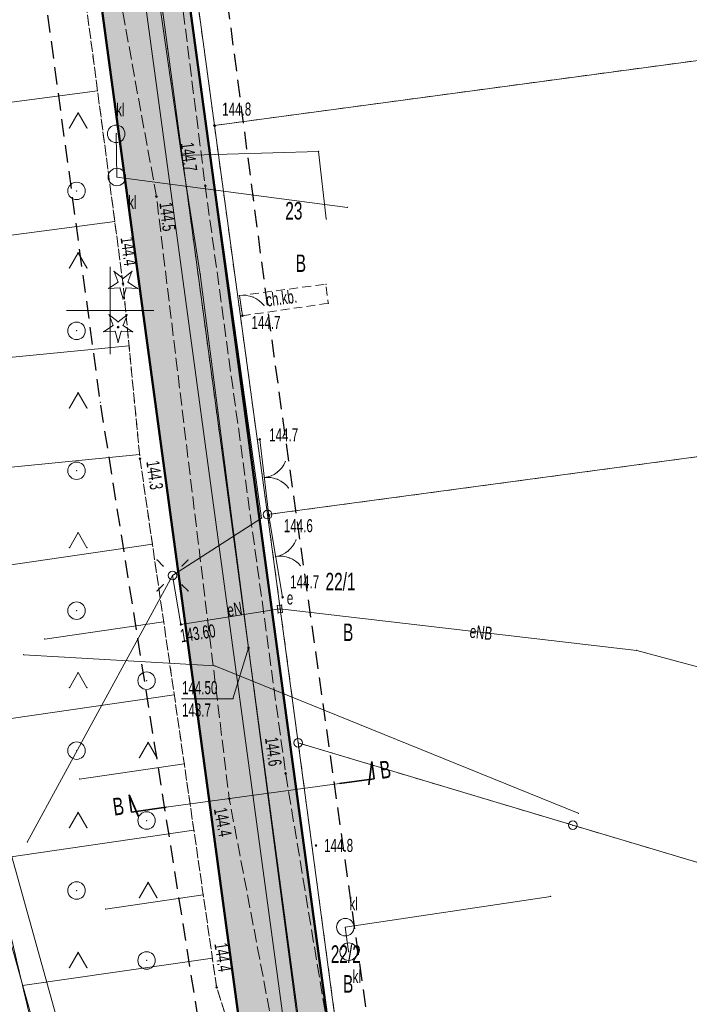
# Model space of a CAD drawing. Extents: x 6456700 to 6518119, y 5963420 to 5980059.
# Tile 204 of 256: x 6512464 to 6512502, y 5966409 to 5966466. Entities that reach past the tile are written whole.
import ezdxf
from ezdxf.enums import TextEntityAlignment as Align

# ---------------------------------------------------------------- set-up
doc = ezdxf.new("R2010")
doc.units = 0
doc.header["$MEASUREMENT"] = 0
for name, pattern in [('L_0_03', [1, 0.5, -0.5]), ('L_0_04', [1.5, 1, -0.5]), ('L_0_52', [1, 0.75, -0.25]), ('L_0_5A', [0.75, 0.5, -0.25])]:
    doc.linetypes.add(name, pattern=pattern)
doc.layers.get('0').update_dxf_attribs({"color": 2, "linetype": 'CONTINUOUS', "lineweight": 5})
for name, color, linetype, lineweight in [('000_Inne__niezydentyfikowane_', 7, 'CONTINUOUS', 18), ('18mm Kreska ciągła', 7, 'CONTINUOUS', 18), ('202_punkt_graniczny', 7, 'CONTINUOUS', 18), ('203_punkt_graniczny', 7, 'CONTINUOUS', 18), ('210_oznaczenie_konturu_uzytku_gruntowego', 96, 'CONTINUOUS', 18), ('211_numer_dzialki_ewidencyjnej', 7, 'CONTINUOUS', 18), ('218_kontur_uzytku_gruntowego', 96, 'L_0_03', 18), ('219_dzialka_ewidencyjna', 7, 'CONTINUOUS', 18), ('35mm Ciągła', 7, 'CONTINUOUS', 35), ('50mm Kreska ciągła', 7, 'CONTINUOUS', 50), ('9mm Kreska ciągła', 252, 'CONTINUOUS', 9), ('brama', 7, 'CONTINUOUS', 18), ('chodnik', 7, 'CONTINUOUS', 18), ('chodnik_Atr17', 7, 'CONTINUOUS', 18), ('drzewo_iglaste', 7, 'CONTINUOUS', 18), ('furtka', 7, 'CONTINUOUS', 18), ('jezdnia', 7, 'CONTINUOUS', 18), ('latarnia', 7, 'CONTINUOUS', 18), ('ogrodzenie_trwale', 7, 'CONTINUOUS', 18), ('osadnik__szambo', 7, 'CONTINUOUS', 18), ('osadnik__szambo_Atr17', 7, 'CONTINUOUS', 18), ('pikieta_naturalna', 7, 'CONTINUOUS', 18), ('pikieta_naturalna_Atr2', 7, 'CONTINUOUS', 18), ('przewod_elektroenergetyczny_niskiego_napiecia', 7, 'CONTINUOUS', 18), ('przewod_elektroenergetyczny_podziemny', 7, 'CONTINUOUS', 18), ('przewod_elektroenergetyczny_podziemny_Atr1', 7, 'CONTINUOUS', 18), ('przewod_kanalizacyjny', 7, 'CONTINUOUS', 18), ('przewod_telekomunikacyjny_podziemny', 7, 'CONTINUOUS', 18), ('przewod_wodociagowy', 7, 'CONTINUOUS', 18), ('rzedna', 7, 'CONTINUOUS', 18), ('rzedna_Atr2', 7, 'CONTINUOUS', 18), ('rzedna_Atr3', 7, 'CONTINUOUS', 18), ('siatka_krzyrzy', 7, 'CONTINUOUS', 18), ('skarpa_nieumocniona', 7, 'CONTINUOUS', 18), ('slup_przewodow_napowietrznych', 7, 'CONTINUOUS', 18), ('szafa_elektroenergetyczna_lub_kontener', 7, 'CONTINUOUS', 18), ('szafa_elektroenergetyczna_lub_kontener_Atr17', 7, 'CONTINUOUS', 18), ('teren_zalesiony', 7, 'CONTINUOUS', 18), ('Zakres', 7, 'CONTINUOUS', 18)]:
    doc.layers.add(name, color=color, linetype=linetype, lineweight=lineweight)
doc.styles.get("Standard").update_dxf_attribs({"font": 'txt', "width": 0.75})
doc.styles.add('Znaczniki', font='GOTHIC.TTF', dxfattribs={"width": 0.7})

# ---------------------------------------------------------------- blocks, each defined once
blk = doc.blocks.new('mdcp_nowa')
at = {"layer": '203_punkt_graniczny', "linetype": 'Continuous', "lineweight": 18}
blk.add_hatch(color=18, dxfattribs=at).paths.add_polyline_path([(6495205.95, 5982910.535, 1), (6495205.95, 5982910.625, 1)])
at = {"layer": 'drzewo_iglaste', "linetype": 'Continuous', "lineweight": 18}
for points in [[(6495200.73, 5982901.48, 1), (6495200.73, 5982901.58, 1)], [(6495200.45, 5982899, 1), (6495200.45, 5982899.1, 1)]]:
    blk.add_hatch(color=94, dxfattribs=at).paths.add_polyline_path(points)
at = {"layer": 'pikieta_naturalna', "linetype": 'Continuous', "lineweight": 18}
for points in [[(6495205.97, 5982910.505, 1), (6495205.97, 5982910.595, 1)], [(6495205.43, 5982907.085, 1), (6495205.43, 5982907.175, 1)], [(6495202.64, 5982906.465, 1), (6495202.64, 5982906.555, 1)], [(6495200.73, 5982901.485, 1), (6495200.73, 5982901.575, 1)], [(6495207.55, 5982899.655, 1), (6495207.55, 5982899.745, 1)], [(6495208.54, 5982892.585, 1), (6495208.54, 5982892.675, 1)], [(6495201.7, 5982891.485, 1), (6495201.7, 5982891.575, 1)], [(6495209.07, 5982888.215, 1), (6495209.07, 5982888.305, 1)], [(6495209.85, 5982883.555, 1), (6495209.85, 5982883.645, 1)], [(6495210.02, 5982873.485, 1), (6495210.02, 5982873.575, 1)], [(6495206.8, 5982872.035, 1), (6495206.8, 5982872.125, 1)], [(6495211.76, 5982869.365, 1), (6495211.76, 5982869.455, 1)], [(6495206.08, 5982861.255, 1), (6495206.08, 5982861.345, 1)]]:
    blk.add_hatch(color=18, dxfattribs=at).paths.add_polyline_path(points)
at = {"layer": 'rzedna', "linetype": 'Continuous', "lineweight": 18}
for color, points in [(1, [(6495204.04, 5982882.005, 1), (6495204.04, 5982882.095, 1)]), (18, [(6495207.9, 5982880.665, 1), (6495207.9, 5982880.755, 1)])]:
    blk.add_hatch(color=color, dxfattribs=at).paths.add_polyline_path(points)
at = {"layer": '000_Inne__niezydentyfikowane_', "linetype": 'Continuous', "lineweight": 18, "flags": 128}
for points in [[(6495199.27, 5982912.56), (6495179.36, 5982909.93)], [(6495200.26, 5982905.09), (6495188.86, 5982903.58)], [(6495201.07, 5982897.98), (6495178.78, 5982895.81)], [(6495201.68, 5982891.76), (6495191.82, 5982890.8)], [(6495202.41, 5982886.63), (6495186.35, 5982884.3)], [(6495203.05, 5982882.19), (6495196.26, 5982881.21)], [(6495203.66, 5982878.02), (6495190.91, 5982876.17)], [(6495204.23, 5982874.08), (6495198.25, 5982873.21)], [(6495204.78, 5982870.28), (6495193.27, 5982868.61)], [(6495205.31, 5982866.58), (6495199.73, 5982865.77)], [(6495205.84, 5982862.97), (6495194.99, 5982861.4)]]:
    blk.add_lwpolyline(points, dxfattribs=at)
at = {"layer": '000_Inne__niezydentyfikowane_'}
for p in [(6495199.27, 5982912.56), (6495200.26, 5982905.09), (6495201.07, 5982897.98), (6495201.68, 5982891.76), (6495202.41, 5982886.63), (6495203.05, 5982882.19), (6495196.26, 5982881.21), (6495203.66, 5982878.02), (6495204.23, 5982874.08), (6495198.25, 5982873.21), (6495204.78, 5982870.28), (6495205.31, 5982866.58), (6495199.73, 5982865.77), (6495205.84, 5982862.97), (6495194.99, 5982861.4)]:
    blk.add_point(p, dxfattribs=at)
at = {"layer": '202_punkt_graniczny', "color": 7, "linetype": 'Continuous', "lineweight": 18}
for centre in [(6495208.99, 5982888.33), (6495210.74, 5982875.28), (6495226.43, 5982870.57)]:
    blk.add_circle(centre, 0.25, dxfattribs=at)
at = {"layer": '202_punkt_graniczny'}
for p in [(6495208.99, 5982888.33), (6495210.74, 5982875.28), (6495226.43, 5982870.57)]:
    blk.add_point(p, dxfattribs=at)
at = {"layer": '203_punkt_graniczny', "color": 7, "linetype": 'Continuous', "lineweight": 18}
blk.add_circle((6495205.95, 5982910.58), 0.045, dxfattribs=at)
at = {"layer": '203_punkt_graniczny'}
blk.add_point((6495205.95, 5982910.58), dxfattribs=at)
at = {"layer": '218_kontur_uzytku_gruntowego', "lineweight": 18, "flags": 128}
for points in [[(6495212.64, 5982845.49), (6495199.25, 5982944.91)], [(6495202.95, 5982932.81), (6495205.95, 5982910.58)], [(6495205.95, 5982910.58), (6495245.79, 5982915.94)], [(6495205.95, 5982910.58), (6495208.99, 5982888.33)], [(6495238.59, 5982892.31), (6495208.99, 5982888.33)], [(6495208.99, 5982888.33), (6495210.74, 5982875.28)], [(6495210.74, 5982875.28), (6495226.43, 5982870.57)], [(6495210.74, 5982875.28), (6495214.21, 5982849.34)], [(6495226.43, 5982870.57), (6495235.42, 5982867.88)]]:
    blk.add_lwpolyline(points, dxfattribs=at)
at = {"layer": '218_kontur_uzytku_gruntowego'}
for p in [(6495205.95, 5982910.58), (6495205.95, 5982910.58), (6495205.95, 5982910.58), (6495205.95, 5982910.58), (6495205.95, 5982910.58), (6495205.95, 5982910.58), (6495208.99, 5982888.33), (6495208.99, 5982888.33), (6495208.99, 5982888.33), (6495208.99, 5982888.33), (6495208.99, 5982888.33), (6495208.99, 5982888.33), (6495210.74, 5982875.28), (6495210.74, 5982875.28), (6495210.74, 5982875.28), (6495210.74, 5982875.28), (6495210.74, 5982875.28), (6495210.74, 5982875.28), (6495226.43, 5982870.57), (6495226.43, 5982870.57), (6495226.43, 5982870.57), (6495226.43, 5982870.57)]:
    blk.add_point(p, dxfattribs=at)
at = {"layer": '219_dzialka_ewidencyjna', "color": 3, "linetype": 'Continuous', "lineweight": 18, "flags": 128}
for points in [[(6495212.64, 5982845.49), (6495199.25, 5982944.91)], [(6495202.95, 5982932.81), (6495205.95, 5982910.58)], [(6495205.95, 5982910.58), (6495245.79, 5982915.94)], [(6495205.95, 5982910.58), (6495208.99, 5982888.33)], [(6495208.99, 5982888.33), (6495238.59, 5982892.31)], [(6495208.99, 5982888.33), (6495210.74, 5982875.28)], [(6495210.74, 5982875.28), (6495226.43, 5982870.57)], [(6495210.74, 5982875.28), (6495214.21, 5982849.34)], [(6495226.43, 5982870.57), (6495235.42, 5982867.88)]]:
    blk.add_lwpolyline(points, dxfattribs=at)
at = {"layer": '219_dzialka_ewidencyjna', "color": 3}
for p in [(6495205.95, 5982910.58), (6495205.95, 5982910.58), (6495205.95, 5982910.58), (6495208.99, 5982888.33), (6495208.99, 5982888.33), (6495208.99, 5982888.33), (6495210.74, 5982875.28), (6495210.74, 5982875.28), (6495210.74, 5982875.28), (6495226.43, 5982870.57), (6495226.43, 5982870.57)]:
    blk.add_point(p, dxfattribs=at)
at = {"layer": 'brama', "color": 7, "linetype": 'Continuous', "lineweight": 18, "flags": 128}
for points in [[(6495208.54, 5982892.63), (6495209.07, 5982888.26)], [(6495209.07, 5982888.26), (6495209.85, 5982883.6)]]:
    blk.add_lwpolyline(points, dxfattribs=at)
at = {"layer": 'brama', "color": 7, "linetype": 'Continuous', "lineweight": 18}
for centre, start, end in [((6495208.624, 5982891.934), 276.915, 336.915), ((6495208.986, 5982888.956), 36.915, 96.915), ((6495209.212, 5982887.409), 279.502, 339.502), ((6495209.708, 5982884.451), 39.502, 99.502)]:
    blk.add_arc(centre, 1.5, start, end, dxfattribs=at)
at = {"layer": 'brama'}
for p in [(6495208.54, 5982892.63), (6495210.004, 5982891.346), (6495208.805, 5982890.445), (6495208.805, 5982890.445), (6495209.525, 5982890.735), (6495209.574, 5982890.336), (6495210.185, 5982889.857), (6495209.07, 5982888.26), (6495209.07, 5982888.26), (6495210.617, 5982886.884), (6495209.46, 5982885.93), (6495209.46, 5982885.93), (6495210.167, 5982886.252), (6495210.233, 5982885.856), (6495210.865, 5982885.405), (6495209.85, 5982883.6)]:
    blk.add_point(p, dxfattribs=at)
at = {"layer": 'chodnik', "color": 7, "linetype": 'L_0_5A', "lineweight": 18, "flags": 128}
blk.add_lwpolyline([(6495212.46, 5982900.41), (6495207.55, 5982899.7), (6495207.38, 5982900.85), (6495212.32, 5982901.5)], close=True, dxfattribs=at)
at = {"layer": 'chodnik'}
for p in [(6495212.32, 5982901.5), (6495207.38, 5982900.85), (6495212.46, 5982900.41), (6495207.55, 5982899.7)]:
    blk.add_point(p, dxfattribs=at)
at = {"layer": 'drzewo_iglaste', "color": 94, "linetype": 'Continuous', "lineweight": 13, "flags": 128}
for points in [[(6495200.218, 5982902.236), (6495200.73, 5982901.829)], [(6495200.447, 5982901.623), (6495200.218, 5982902.236)], [(6495200.73, 5982901.829), (6495201.242, 5982902.236)], [(6495201.242, 5982902.236), (6495201.013, 5982901.623)], [(6495199.902, 5982901.262), (6495200.447, 5982901.623)], [(6495200.555, 5982901.29), (6495199.902, 5982901.262)], [(6495200.73, 5982900.66), (6495200.555, 5982901.29)], [(6495200.905, 5982901.29), (6495200.73, 5982900.66)], [(6495201.558, 5982901.262), (6495200.905, 5982901.29)], [(6495201.013, 5982901.623), (6495201.558, 5982901.262)], [(6495199.938, 5982899.756), (6495200.45, 5982899.349)], [(6495200.167, 5982899.143), (6495199.938, 5982899.756)], [(6495200.45, 5982899.349), (6495200.962, 5982899.756)], [(6495200.962, 5982899.756), (6495200.733, 5982899.143)], [(6495199.622, 5982898.782), (6495200.167, 5982899.143)], [(6495200.275, 5982898.81), (6495199.622, 5982898.782)], [(6495200.45, 5982898.18), (6495200.275, 5982898.81)], [(6495200.625, 5982898.81), (6495200.45, 5982898.18)], [(6495201.278, 5982898.782), (6495200.625, 5982898.81)], [(6495200.733, 5982899.143), (6495201.278, 5982898.782)]]:
    blk.add_lwpolyline(points, dxfattribs=at)
at = {"layer": 'drzewo_iglaste', "color": 94, "linetype": 'Continuous', "lineweight": 18}
for centre in [(6495200.73, 5982901.53), (6495200.45, 5982899.05)]:
    blk.add_circle(centre, 0.05, dxfattribs=at)
at = {"layer": 'drzewo_iglaste'}
for p in [(6495200.218, 5982902.236), (6495200.218, 5982902.236), (6495201.242, 5982902.236), (6495201.242, 5982902.236), (6495200.73, 5982901.829), (6495200.73, 5982901.829), (6495199.902, 5982901.262), (6495199.902, 5982901.262), (6495200.447, 5982901.623), (6495200.447, 5982901.623), (6495200.555, 5982901.29), (6495200.555, 5982901.29), (6495200.73, 5982901.53), (6495200.905, 5982901.29), (6495200.905, 5982901.29), (6495201.013, 5982901.623), (6495201.013, 5982901.623), (6495201.558, 5982901.262), (6495201.558, 5982901.262), (6495200.73, 5982900.66), (6495200.73, 5982900.66), (6495199.938, 5982899.756), (6495199.938, 5982899.756), (6495200.962, 5982899.756), (6495200.962, 5982899.756), (6495200.167, 5982899.143), (6495200.167, 5982899.143), (6495200.275, 5982898.81), (6495200.275, 5982898.81), (6495200.45, 5982899.349), (6495200.45, 5982899.349), (6495200.45, 5982899.05), (6495200.625, 5982898.81), (6495200.625, 5982898.81), (6495200.733, 5982899.143), (6495200.733, 5982899.143), (6495199.622, 5982898.782), (6495199.622, 5982898.782), (6495201.278, 5982898.782), (6495201.278, 5982898.782), (6495200.45, 5982898.18), (6495200.45, 5982898.18)]:
    blk.add_point(p, dxfattribs=at)
at = {"layer": 'furtka', "color": 7, "linetype": 'Continuous', "lineweight": 18, "flags": 128}
blk.add_lwpolyline([(6495207.38, 5982900.85), (6495207.55, 5982899.7)], dxfattribs=at)
at = {"layer": 'furtka', "color": 7, "linetype": 'Continuous', "lineweight": 18}
blk.add_arc((6495207.6, 5982899.366), 1.5, 38.409, 98.409, dxfattribs=at)
at = {"layer": 'furtka'}
for p in [(6495207.38, 5982900.85), (6495207.381, 5982900.85), (6495208.152, 5982900.761), (6495208.776, 5982900.298), (6495207.55, 5982899.7)]:
    blk.add_point(p, dxfattribs=at)
at = {"layer": 'jezdnia', "color": 7, "linetype": 'L_0_52', "lineweight": 18, "flags": 128}
blk.add_lwpolyline([(6495195.83, 5982978.97), (6495200.77, 5982990.52), (6495203.76, 5983005.28), (6495200.35, 5983025.82), (6495193.24, 5983036.29), (6495189.14, 5983049.6), (6495185.12, 5983067.8), (6495183.17, 5983077.08), (6495178.19, 5983089.73), (6495174.64, 5983098.86), (6495168.43, 5983115.09), (6495161.55, 5983133.83), (6495154.76, 5983147.58), (6495144.33, 5983166.27), (6495135.54, 5983182.13), (6495131.43, 5983212.99), (6495131.68, 5983233.26), (6495131.46, 5983243.99), (6495128.32, 5983280.81), (6495127.29, 5983298.52), (6495124.19, 5983336.19), (6495123.5, 5983344), (6495121.28, 5983367.92), (6495119.64, 5983396.13), (6495116.73, 5983412.76), (6495117.19, 5983441.35), (6495116.43, 5983457.42), (6495115.48, 5983476.53), (6495115.11, 5983482.62), (6495112.3, 5983484.4), (6495091.45, 5983481.81), (6495091.37, 5983484.19), (6495109.96, 5983486.92), (6495113.25, 5983490.41), (6495113.24, 5983503.43), (6495112.69, 5983521.82), (6495113.13, 5983545.8), (6495113.51, 5983566.95), (6495116.02, 5983585), (6495118.4, 5983609.28), (6495123.42, 5983650.06), (6495131.2, 5983686.54), (6495140.07, 5983719.72), (6495146.41, 5983753.33), (6495149.05, 5983763.24), (6495154.18, 5983776.85), (6495160.67, 5983784.68), (6495175.29, 5983798.4), (6495197.26, 5983816.17), (6495217.4, 5983831.86), (6495238.65, 5983846.53), (6495263.72, 5983869.02), (6495276.39, 5983884.8), (6495285.32, 5983901), (6495289.2, 5983910.41), (6495292.89, 5983924.2), (6495294.78, 5983930.12), (6495299.2, 5983944.93), (6495304.61, 5983964.52), (6495307.5, 5983979.46), (6495307.59, 5983992.22), (6495306.46, 5984009.09), (6495305.69, 5984028.3), (6495305.67, 5984038.17), (6495300.99, 5984057.07), (6495297.28, 5984082.3), (6495291.79, 5984107.54), (6495288.36, 5984130.45), (6495280.64, 5984151.56), (6495274.64, 5984171.22), (6495270.98, 5984181.26), (6495273.99, 5984181.03), (6495276.87, 5984171.8), (6495283.5, 5984152.14), (6495291.35, 5984131.82), (6495294.78, 5984110.77), (6495299.68, 5984081.31), (6495303.27, 5984060.79), (6495332.62, 5984062.58), (6495350.78, 5984065.69), (6495352.73, 5984070.57), (6495357.63, 5984062.1), (6495352.37, 5984062.87), (6495334.16, 5984059.86), (6495303.89, 5984056.79), (6495307.64, 5984045.46), (6495309.06, 5984037.47), (6495310.62, 5984029.01), (6495312.95, 5983997.49), (6495310.44, 5983991.82), (6495310.09, 5983979.31), (6495307.08, 5983963.82), (6495301.68, 5983944.67), (6495295.97, 5983923.79), (6495292.77, 5983913.71), (6495290.13, 5983906.38), (6495284.32, 5983893.37), (6495278.05, 5983883.04), (6495264.46, 5983865.44), (6495239.09, 5983842.69), (6495219.23, 5983829.73), (6495216.93, 5983819.97), (6495223.58, 5983813.84), (6495228.16, 5983809.41), (6495224.21, 5983807.55), (6495214.94, 5983813.05), (6495207.87, 5983817.5), (6495201.24, 5983815.27), (6495178.34, 5983796.41), (6495165.6, 5983786.15), (6495159.73, 5983777.73), (6495154.77, 5983771.17), (6495151.16, 5983759.97), (6495150.26, 5983749.93), (6495142.6, 5983719.51), (6495134.42, 5983684.95), (6495127.4, 5983650.76), (6495120.08, 5983602.2), (6495117.42, 5983578.29), (6495115.94, 5983567.9), (6495115.38, 5983544.13), (6495115.07, 5983520.98), (6495115.65, 5983504.52), (6495116.24, 5983490.91), (6495120.25, 5983487.29), (6495126.33, 5983487.84), (6495143.65, 5983489.58), (6495144.46, 5983486.94), (6495127.88, 5983485.15), (6495121.64, 5983482.36), (6495118.37, 5983476.22), (6495119.55, 5983458.22), (6495119.45, 5983441.1), (6495120.18, 5983413.18), (6495121.99, 5983405.13), (6495126.07, 5983403.29), (6495130.48, 5983403.23), (6495129.73, 5983399.77), (6495124.35, 5983396.96), (6495123.73, 5983368.04), (6495126.63, 5983336.2), (6495129.59, 5983298.85), (6495131.1, 5983280.79), (6495133, 5983262.8), (6495134.25, 5983243.51), (6495134.8, 5983233.03), (6495133.67, 5983213.6), (6495138.07, 5983181.73), (6495146.27, 5983167.62), (6495157.18, 5983147.99), (6495163.68, 5983134.39), (6495170.96, 5983115.51), (6495175.46, 5983104.48), (6495181.17, 5983100.74), (6495199.93, 5983101.55), (6495199.17, 5983099.07), (6495182.34, 5983097.53), (6495180.35, 5983094.32), (6495185.39, 5983081.2), (6495192.07, 5983052.44), (6495195.58, 5983038.04), (6495198.53, 5983033.23), (6495203.76, 5983025.83), (6495206.13, 5983003.89), (6495202.54, 5982989.27), (6495201.18, 5982984.38), (6495199.22, 5982977.33), (6495199.31, 5982965.37), (6495200.17, 5982948.62), (6495203.01, 5982926.24), (6495205.43, 5982907.13), (6495210.02, 5982873.53), (6495214.31, 5982847.66), (6495217.75, 5982836.69), (6495222.16, 5982822), (6495228.36, 5982806.97), (6495230.37, 5982804.25), (6495235.28, 5982800.03), (6495240.12, 5982797.03), (6495226.36, 5982801.25), (6495225.42, 5982799.59), (6495224.16, 5982791.52), (6495222.71, 5982778.54), (6495222.21, 5982760.62), (6495221.26, 5982748.78), (6495217.72, 5982722.5), (6495220.89, 5982699.43), (6495222.63, 5982688.01), (6495226.82, 5982681.43), (6495232.44, 5982678.09), (6495238.57, 5982677.74), (6495238.58, 5982674.2), (6495234.94, 5982674.18), (6495222.7, 5982675.95), (6495211.13, 5982675.67), (6495203.44, 5982672.24), (6495190.56, 5982660.85), (6495183.64, 5982651.87), (6495180.18, 5982645.51), (6495176.56, 5982638.14), (6495173.06, 5982629.9), (6495169.79, 5982622.28), (6495168.95, 5982621.1), (6495167.1, 5982622.09), (6495169.54, 5982629.99), (6495175.88, 5982643.52), (6495181.21, 5982652.88), (6495188.25, 5982661.9), (6495200.25, 5982673.34), (6495211.64, 5982680.53), (6495218.14, 5982692.06), (6495218.39, 5982699.72), (6495215.1, 5982723.62), (6495216.08, 5982729.8), (6495218.41, 5982743.49), (6495220.09, 5982761.04), (6495220.41, 5982779.3), (6495221.74, 5982791.03), (6495222.5, 5982799.07), (6495220.92, 5982803.86), (6495210.51, 5982812.59), (6495206.38, 5982817.94), (6495202.5, 5982823.86), (6495197.41, 5982834.99), (6495191.07, 5982840.79), (6495178.96, 5982851.25), (6495180.72, 5982852.83), (6495192.33, 5982842.82), (6495193.9, 5982841.49), (6495196.29, 5982839.47), (6495200.7, 5982838.43), (6495206.86, 5982825.62), (6495210.11, 5982820.87), (6495214.26, 5982814.71), (6495221.36, 5982809.09), (6495224.36, 5982806.84), (6495223.38, 5982810.9), (6495218.5, 5982823.84), (6495214.57, 5982836.22), (6495211.53, 5982847.15), (6495206.8, 5982872.08), (6495202.64, 5982906.51), (6495199.04, 5982926.21), (6495196.67, 5982948.55), (6495195.68, 5982964.58)], close=True, dxfattribs=at)
at = {"layer": 'jezdnia'}
for p in [(6495205.43, 5982907.13), (6495202.64, 5982906.51), (6495210.02, 5982873.53), (6495206.8, 5982872.08)]:
    blk.add_point(p, dxfattribs=at)
at = {"layer": 'latarnia', "color": 7, "linetype": 'Continuous', "lineweight": 13, "flags": 128}
for points in [[(6495203.03, 5982885.381), (6495202.677, 5982885.734)], [(6495204.091, 5982885.381), (6495204.444, 5982885.734)], [(6495203.03, 5982884.32), (6495202.677, 5982883.967)], [(6495204.091, 5982884.32), (6495204.444, 5982883.967)]]:
    blk.add_lwpolyline(points, dxfattribs=at)
at = {"layer": 'latarnia', "color": 7, "linetype": 'Continuous', "lineweight": 13}
blk.add_circle((6495203.56, 5982884.85), 0.25, dxfattribs=at)
at = {"layer": 'latarnia'}
for p in [(6495202.677, 5982885.734), (6495203.03, 5982885.381), (6495204.091, 5982885.381), (6495204.444, 5982885.734), (6495203.56, 5982884.85), (6495203.03, 5982884.32), (6495204.091, 5982884.32), (6495202.677, 5982883.967), (6495204.444, 5982883.967)]:
    blk.add_point(p, dxfattribs=at)
at = {"layer": 'ogrodzenie_trwale'}
for p in [(6495205.97, 5982910.55), (6495205.97, 5982910.55), (6495207.38, 5982900.85), (6495207.55, 5982899.7), (6495208.54, 5982892.63), (6495209.07, 5982888.26), (6495209.85, 5982883.6), (6495211.76, 5982869.41)]:
    blk.add_point(p, dxfattribs=at)
at = {"layer": 'osadnik__szambo', "color": 34, "linetype": 'Continuous', "lineweight": 18}
for centre in [(6495200.34, 5982910.1), (6495200.38, 5982907.63), (6495213.43, 5982864.74), (6495213.62, 5982863.34)]:
    blk.add_circle(centre, 0.5, dxfattribs=at)
at = {"layer": 'osadnik__szambo'}
for p in [(6495200.34, 5982910.1), (6495200.38, 5982907.63), (6495213.43, 5982864.74), (6495213.62, 5982863.34)]:
    blk.add_point(p, dxfattribs=at)
at = {"layer": 'pikieta_naturalna', "color": 7, "linetype": 'Continuous', "lineweight": 18}
for centre in [(6495205.97, 5982910.55), (6495205.43, 5982907.13), (6495202.64, 5982906.51), (6495200.73, 5982901.53), (6495207.55, 5982899.7), (6495208.54, 5982892.63), (6495201.7, 5982891.53), (6495209.07, 5982888.26), (6495209.85, 5982883.6), (6495210.02, 5982873.53), (6495206.8, 5982872.08), (6495211.76, 5982869.41), (6495206.08, 5982861.3)]:
    blk.add_circle(centre, 0.045, dxfattribs=at)
at = {"layer": 'pikieta_naturalna'}
for p in [(6495205.97, 5982910.55), (6495205.43, 5982907.13), (6495202.64, 5982906.51), (6495200.73, 5982901.53), (6495207.55, 5982899.7), (6495208.54, 5982892.63), (6495201.7, 5982891.53), (6495209.07, 5982888.26), (6495209.85, 5982883.6), (6495210.02, 5982873.53), (6495206.8, 5982872.08), (6495211.76, 5982869.41), (6495206.08, 5982861.3)]:
    blk.add_point(p, dxfattribs=at)
at = {"layer": 'przewod_elektroenergetyczny_niskiego_napiecia', "color": 1, "linetype": 'Continuous', "lineweight": 18, "flags": 128}
blk.add_lwpolyline([(6495195.26, 5982869.61), (6495203.56, 5982884.85)], dxfattribs=at)
at = {"layer": 'przewod_elektroenergetyczny_niskiego_napiecia'}
for p in [(6495203.56, 5982884.85), (6495195.26, 5982869.61)]:
    blk.add_point(p, dxfattribs=at)
at = {"layer": 'przewod_elektroenergetyczny_niskiego_napiecia', "color": 1}
for p in [(6495203.56, 5982884.85), (6495195.26, 5982869.61)]:
    blk.add_point(p, dxfattribs=at)
at = {"layer": 'przewod_elektroenergetyczny_podziemny', "color": 1, "linetype": 'Continuous', "lineweight": 18, "flags": 128}
for points in [[(6495203.56, 5982884.85), (6495208.65, 5982888.13), (6495203.82, 5982922.48), (6495201.14, 5982943.1)], [(6495203.56, 5982884.85), (6495204.04, 5982882.05), (6495209.69, 5982882.94)], [(6495234.37, 5982876.29), (6495235.89, 5982879), (6495230.08, 5982880.56), (6495209.69, 5982882.94)]]:
    blk.add_lwpolyline(points, dxfattribs=at)
at = {"layer": 'przewod_elektroenergetyczny_podziemny'}
for p in [(6495208.65, 5982888.13), (6495203.56, 5982884.85), (6495203.56, 5982884.85), (6495209.69, 5982882.94), (6495209.69, 5982882.94), (6495204.04, 5982882.05), (6495230.08, 5982880.56)]:
    blk.add_point(p, dxfattribs=at)
at = {"layer": 'przewod_kanalizacyjny', "color": 34, "linetype": 'Continuous', "lineweight": 18, "flags": 128}
for points in [[(6495200.34, 5982910.1), (6495200.38, 5982907.63), (6495213.55, 5982905.89)], [(6495218.25, 5982812.87), (6495202.85, 5982833.36), (6495189.48, 5982881.05), (6495181.35, 5982892.47), (6495174.79, 5982902.9), (6495177.23, 5982904.28), (6495177.06, 5982904.62)], [(6495213.62, 5982863.34), (6495213.43, 5982864.74), (6495225.17, 5982866.5)]]:
    blk.add_lwpolyline(points, dxfattribs=at)
at = {"layer": 'przewod_kanalizacyjny'}
for p in [(6495200.34, 5982910.1), (6495200.38, 5982907.63), (6495213.55, 5982905.89), (6495225.17, 5982866.5), (6495213.43, 5982864.74), (6495213.62, 5982863.34)]:
    blk.add_point(p, dxfattribs=at)
at = {"layer": 'przewod_telekomunikacyjny_podziemny', "color": 30, "linetype": 'Continuous', "lineweight": 18, "flags": 128}
for points in [[(6495207.3, 5982942.09), (6495201.69, 5982938.91), (6495200.16, 5982935.95), (6495204.07, 5982908.86), (6495205.14, 5982902.07), (6495207.9, 5982880.71), (6495210.95, 5982857.53), (6495212.87, 5982847.53), (6495218.63, 5982828.31), (6495225.77, 5982809.32), (6495232.28, 5982798.81)], [(6495204.07, 5982908.86), (6495211.9, 5982909.09), (6495212.34, 5982905.23)]]:
    blk.add_lwpolyline(points, dxfattribs=at)
at = {"layer": 'przewod_telekomunikacyjny_podziemny'}
for p in [(6495211.9, 5982909.09), (6495204.07, 5982908.86), (6495204.07, 5982908.86), (6495212.34, 5982905.23), (6495205.14, 5982902.07), (6495207.9, 5982880.71)]:
    blk.add_point(p, dxfattribs=at)
at = {"layer": 'przewod_wodociagowy', "color": 5, "linetype": 'Continuous', "lineweight": 18, "flags": 128}
for points in [[(6495173.9, 5982907.55), (6495174.02, 5982907.3), (6495174.43, 5982906.49), (6495174.7, 5982905.99), (6495177.85, 5982901.38), (6495181.96, 5982894.03), (6495190.94, 5982881.04), (6495201.92, 5982841.65), (6495204.3, 5982833.94), (6495217.34, 5982813.54)], [(6495195.06, 5982880.32), (6495205.98, 5982879.68), (6495226.74, 5982871.25)]]:
    blk.add_lwpolyline(points, dxfattribs=at)
at = {"layer": 'przewod_wodociagowy'}
for p in [(6495195.06, 5982880.32), (6495205.98, 5982879.68), (6495226.74, 5982871.25)]:
    blk.add_point(p, dxfattribs=at)
at = {"layer": 'rzedna', "color": 1, "linetype": 'Continuous', "lineweight": 18}
blk.add_circle((6495204.04, 5982882.05), 0.045, dxfattribs=at)
at = {"layer": 'rzedna', "color": 7, "linetype": 'Continuous', "lineweight": 18}
blk.add_circle((6495207.9, 5982880.71), 0.045, dxfattribs=at)
at = {"layer": 'rzedna'}
for p in [(6495204.04, 5982882.05), (6495207.9, 5982880.71)]:
    blk.add_point(p, dxfattribs=at)
at = {"layer": 'rzedna_Atr2', "color": 7, "linetype": 'Continuous', "lineweight": 18, "flags": 128}
blk.add_lwpolyline([(6495207.9, 5982880.71), (6495207.01, 5982877.8), (6495204.098, 5982877.8)], dxfattribs=at)
at = {"layer": 'rzedna_Atr2'}
for p in [(6495207.9, 5982880.71), (6495204.098, 5982877.8), (6495207.01, 5982877.8)]:
    blk.add_point(p, dxfattribs=at)
at = {"layer": 'siatka_krzyrzy', "linetype": 'Continuous', "lineweight": 18, "flags": 128}
for points in [[(6495200, 5982897.5), (6495200, 5982902.5)], [(6495197.5, 5982900), (6495202.5, 5982900)]]:
    blk.add_lwpolyline(points, dxfattribs=at)
at = {"layer": 'skarpa_nieumocniona', "color": 7, "linetype": 'L_0_5A', "lineweight": 18, "flags": 128}
blk.add_lwpolyline([(6495217.65, 5982814.39), (6495212.8, 5982822.34), (6495206.86, 5982825.62), (6495200.7, 5982838.43), (6495195.46, 5982859.44), (6495192.63, 5982871.32), (6495188.85, 5982881.97), (6495183.52, 5982886.94), (6495176.14, 5982900.76), (6495180, 5982904.6), (6495179.15, 5982911.71), (6495175.72, 5982920.63), (6495175.98, 5982930.29), (6495180.63, 5982930.17), (6495180.83, 5982936.86), (6495177.45, 5982936.98), (6495177.48, 5982938.07), (6495176.61, 5982948.59), (6495174.13, 5982984.91), (6495177.26, 5983009.97), (6495168.41, 5983061.47), (6495162.99, 5983082.43), (6495163.97, 5983097.34), (6495159.47, 5983111.58), (6495154.72, 5983137.09), (6495143.3, 5983161.31), (6495133.93, 5983178.05), (6495127.78, 5983190.6), (6495121.74, 5983201), (6495109.97, 5983223.74), (6495115.06, 5983236.61), (6495123.33, 5983219.43), (6495128.48, 5983200.73), (6495134.02, 5983183.5), (6495140.69, 5983170.38), (6495148.28, 5983157.89), (6495159.34, 5983136.7), (6495163.67, 5983127.48), (6495166.42, 5983114.5), (6495172.48, 5983096.4), (6495178.19, 5983089.73), (6495183.17, 5983077.08), (6495185.12, 5983067.8), (6495189.14, 5983049.6), (6495193.24, 5983036.29), (6495194.86, 5983019.23), (6495194.22, 5983005.35), (6495194.46, 5982985.14), (6495193.02, 5982977.78), (6495193.03, 5982974.24), (6495193.09, 5982968.66), (6495193.64, 5982959.29), (6495195.49, 5982946.34), (6495195.53, 5982929.96), (6495198.39, 5982919.26), (6495200.73, 5982901.53), (6495201.7, 5982891.53), (6495206.08, 5982861.3), (6495209.07, 5982851.75), (6495212.1, 5982842.39), (6495218.5, 5982823.84), (6495223.38, 5982810.9), (6495221.36, 5982809.09)], close=True, dxfattribs=at)
at = {"layer": 'skarpa_nieumocniona'}
for p in [(6495200.73, 5982901.53), (6495200.73, 5982901.53), (6495201.7, 5982891.53), (6495201.7, 5982891.53), (6495206.08, 5982861.3), (6495206.08, 5982861.3)]:
    blk.add_point(p, dxfattribs=at)
at = {"layer": 'slup_przewodow_napowietrznych', "color": 7, "linetype": 'Continuous', "lineweight": 13}
blk.add_circle((6495203.56, 5982884.85), 0.25, dxfattribs=at)
at = {"layer": 'slup_przewodow_napowietrznych'}
blk.add_point((6495203.56, 5982884.85), dxfattribs=at)
at = {"layer": 'szafa_elektroenergetyczna_lub_kontener', "color": 1, "linetype": 'Continuous', "lineweight": 18, "flags": 128}
blk.add_lwpolyline([(6495209.54, 5982883.13), (6495209.79, 5982883.16), (6495209.84, 5982882.74), (6495209.59, 5982882.71)], close=True, dxfattribs=at)
at = {"layer": 'szafa_elektroenergetyczna_lub_kontener'}
for p in [(6495209.54, 5982883.13), (6495209.79, 5982883.16), (6495209.59, 5982882.71), (6495209.84, 5982882.74)]:
    blk.add_point(p, dxfattribs=at)
at = {"layer": 'teren_zalesiony', "color": 7, "linetype": 'L_0_5A', "lineweight": 18, "flags": 128}
blk.add_lwpolyline([(6495177.26, 5983009.97), (6495168.41, 5983061.47), (6495162.99, 5983082.43), (6495163.97, 5983097.34), (6495172.48, 5983096.4), (6495178.19, 5983089.73), (6495183.17, 5983077.08), (6495185.12, 5983067.8), (6495189.14, 5983049.6), (6495193.24, 5983036.29), (6495194.86, 5983019.23), (6495194.22, 5983005.35), (6495194.46, 5982985.14), (6495193.02, 5982977.78), (6495193.03, 5982974.24), (6495193.09, 5982968.66), (6495193.64, 5982959.29), (6495195.49, 5982946.34), (6495195.53, 5982929.96), (6495198.39, 5982919.26), (6495200.73, 5982901.53), (6495201.7, 5982891.53), (6495206.08, 5982861.3), (6495209.07, 5982851.75), (6495195.46, 5982859.44), (6495192.63, 5982871.32), (6495188.85, 5982881.97), (6495183.52, 5982886.94), (6495176.14, 5982900.76), (6495182.8, 5982899.3), (6495180.63, 5982930.17), (6495180.83, 5982936.86), (6495174.13, 5982984.91)], close=True, dxfattribs=at)
at = {"layer": 'teren_zalesiony', "color": 7, "linetype": 'Continuous', "lineweight": 18, "flags": 128}
for points in [[(6495197.663, 5982910.433), (6495198.163, 5982911.299)], [(6495198.163, 5982911.299), (6495198.663, 5982910.433)], [(6495197.663, 5982902.433), (6495198.163, 5982903.299)], [(6495198.163, 5982903.299), (6495198.663, 5982902.433)], [(6495197.663, 5982894.433), (6495198.163, 5982895.299)], [(6495198.163, 5982895.299), (6495198.663, 5982894.433)], [(6495197.663, 5982886.433), (6495198.163, 5982887.299)], [(6495198.163, 5982887.299), (6495198.663, 5982886.433)], [(6495197.663, 5982878.433), (6495198.163, 5982879.299)], [(6495198.163, 5982879.299), (6495198.663, 5982878.433)], [(6495201.663, 5982874.433), (6495202.163, 5982875.299)], [(6495202.163, 5982875.299), (6495202.663, 5982874.433)], [(6495197.663, 5982870.433), (6495198.163, 5982871.299)], [(6495198.163, 5982871.299), (6495198.663, 5982870.433)], [(6495201.663, 5982866.433), (6495202.163, 5982867.299)], [(6495202.163, 5982867.299), (6495202.663, 5982866.433)], [(6495197.663, 5982862.433), (6495198.163, 5982863.299)], [(6495198.163, 5982863.299), (6495198.663, 5982862.433)]]:
    blk.add_lwpolyline(points, dxfattribs=at)
at = {"layer": 'teren_zalesiony', "color": 7, "linetype": 'Continuous', "lineweight": 18}
for centre in [(6495198.076, 5982906.836), (6495198.076, 5982898.836), (6495198.076, 5982890.836), (6495198.076, 5982882.836), (6495202.076, 5982878.836), (6495198.076, 5982874.836), (6495202.076, 5982870.836), (6495198.076, 5982866.836), (6495202.076, 5982862.836)]:
    blk.add_circle(centre, 0.5, dxfattribs=at)
at = {"layer": 'teren_zalesiony'}
for p in [(6495198.163, 5982911.299), (6495198.163, 5982911.299), (6495197.663, 5982910.433), (6495198.663, 5982910.433), (6495198.076, 5982906.836), (6495198.163, 5982903.299), (6495198.163, 5982903.299), (6495197.663, 5982902.433), (6495198.663, 5982902.433), (6495200.73, 5982901.53), (6495198.076, 5982898.836), (6495198.163, 5982895.299), (6495198.163, 5982895.299), (6495197.663, 5982894.433), (6495198.663, 5982894.433), (6495201.7, 5982891.53), (6495198.076, 5982890.836), (6495198.163, 5982887.299), (6495198.163, 5982887.299), (6495197.663, 5982886.433), (6495198.663, 5982886.433), (6495198.076, 5982882.836), (6495198.163, 5982879.299), (6495198.163, 5982879.299), (6495202.076, 5982878.836), (6495197.663, 5982878.433), (6495198.663, 5982878.433), (6495202.163, 5982875.299), (6495202.163, 5982875.299), (6495198.076, 5982874.836), (6495201.663, 5982874.433), (6495202.663, 5982874.433), (6495198.163, 5982871.299), (6495198.163, 5982871.299), (6495202.076, 5982870.836), (6495197.663, 5982870.433), (6495198.663, 5982870.433), (6495202.163, 5982867.299), (6495202.163, 5982867.299), (6495198.076, 5982866.836), (6495201.663, 5982866.433), (6495202.663, 5982866.433), (6495198.163, 5982863.299), (6495198.163, 5982863.299), (6495202.076, 5982862.836), (6495197.663, 5982862.433), (6495198.663, 5982862.433), (6495206.08, 5982861.3)]:
    blk.add_point(p, dxfattribs=at)
at = {"layer": 'Zakres', "linetype": 'L_0_04', "lineweight": 25, "flags": 128}
blk.add_lwpolyline([(6495113.77, 5985050.22), (6495121.12, 5984877.07), (6495125.76, 5984757.87), (6495129.89, 5984649.81), (6495141.08, 5984611.3), (6495145.77, 5984544.53), (6495147.36, 5984487.27), (6495157.22, 5984392.07), (6495162.95, 5984387.45), (6495180.24, 5984384.16), (6495229.5, 5984386.61), (6495251.65, 5984373.41), (6495258.77, 5984357.12), (6495255.44, 5984330.44), (6495250.77, 5984304.39), (6495252.21, 5984282.78), (6495255.46, 5984256.45), (6495254.94, 5984238.25), (6495266.4, 5984211), (6495277.24, 5984182.33), (6495294.2, 5984133.19), (6495300.94, 5984095.37), (6495313.24, 5984037.69), (6495317.44, 5983978.18), (6495300.35, 5983922.18), (6495282.35, 5983883.38), (6495266.21, 5983862.23), (6495242.03, 5983839.67), (6495211.11, 5983816.86), (6495158.26, 5983772.66), (6495130.6, 5983651.16), (6495116.31, 5983543.43), (6495129.51, 5983346.73), (6495134.58, 5983264.71), (6495139.64, 5983186.97), (6495193.25, 5983077.94), (6495199.2, 5983041.97), (6495206.23, 5983026), (6495208.96, 5983004.88), (6495202.27, 5982979.48), (6495202.42, 5982950.13), (6495209.35, 5982897.38), (6495215.97, 5982850.34), (6495228.6, 5982809.97), (6495226.85, 5982778.82), (6495225.04, 5982750.56), (6495220.26, 5982723.37), (6495226.54, 5982679.97), (6495206.06, 5982669.48), (6495192.68, 5982657.71), (6495184.57, 5982648.65), (6495174.78, 5982624.58), (6495164.23, 5982604.61), (6495150.7, 5982588.3), (6495137.69, 5982582.43), (6495118.26, 5982573.75), (6495100.35, 5982558.42), (6495090.36, 5982544.99), (6495075.87, 5982519.06), (6495060.83, 5982499.68), (6495049.41, 5982485.49), (6495035.07, 5982459.7), (6495006.7, 5982406.64), (6494980.89, 5982351.84), (6494944.35, 5982293.29), (6494925.72, 5982250.11), (6494905.2, 5982190.37), (6494898.43, 5982153.5), (6494879.51, 5982063.89), (6494864.14, 5981992.66), (6494816.93, 5981768.61), (6494777.79, 5981577.7), (6494739.84, 5981394.72), (6494718.65, 5981297.89), (6494716.45, 5981237.31), (6494738.62, 5981208.21), (6494776.48, 5981173.06), (6494817.16, 5981137.44), (6494847.63, 5981109.8), (6494877.39, 5981077.08), (6494912.75, 5981030.55), (6494916.06, 5981014.71), (6494903.86, 5980957.01), (6494916.13, 5980953.51), (6494892.32, 5980927.59), (6494850.7, 5980858.8), (6494806.81, 5980779.89), (6494785.1, 5980753.49), (6494715.22, 5980723.29), (6494679.96, 5980686.78), (6494651.35, 5980651.29), (6494549.14, 5980683.24), (6494511.84, 5980659.66), (6494443.61, 5980630.33), (6494428.78, 5980598.6), (6494431.58, 5980579.46), (6494420.56, 5980549.76), (6494416.45, 5980528.2), (6494403.86, 5980507.16), (6494388.89, 5980482.96), (6494365.32, 5980407.99), (6494335.67, 5980315.15), (6494332.29, 5980297.41), (6494335.1, 5980278.18), (6494347.25, 5980254.84), (6494336.79, 5980250.09), (6494300.04, 5980271.34), (6494320.8, 5980301.43), (6494336.81, 5980349.17), (6494344.85, 5980380.92), (6494360.85, 5980437.13), (6494374.18, 5980476.38), (6494386.14, 5980498.84), (6494403.02, 5980528.52), (6494411.33, 5980563.19), (6494420.84, 5980586.25), (6494420.25, 5980601.11), (6494434.95, 5980635.94), (6494446.75, 5980644.99), (6494465.77, 5980647.27), (6494513.02, 5980669.46), (6494507.85, 5980679.68), (6494547.89, 5980705.83), (6494570.06, 5980691.34), (6494636.17, 5980669.05), (6494706.14, 5980756.86), (6494742.78, 5980772.58), (6494798.53, 5980814.27), (6494826.12, 5980867.97), (6494849.57, 5980908.6), (6494845.35, 5980942.01), (6494853.94, 5980970.83), (6494891.08, 5980960.54), (6494890.11, 5980965.73), (6494903.94, 5981025.69), (6494869.98, 5981070.3), (6494770.97, 5981160.58), (6494728.18, 5981200.64), (6494706.13, 5981229.56), (6494707.94, 5981299.75), (6494728.84, 5981398.1), (6494767.06, 5981580.19), (6494806.17, 5981770.55), (6494854.36, 5981994.76), (6494869.73, 5982065.97), (6494888.61, 5982155.44), (6494891.67, 5982173.95), (6494895.82, 5982197.45), (6494916.38, 5982253.72), (6494935.47, 5982297.95), (6494954.97, 5982331.67), (6494972.09, 5982356.64), (6494997.76, 5982411.14), (6495026.29, 5982464.48), (6495041.09, 5982491.09), (6495052.99, 5982505.88), (6495067.51, 5982524.6), (6495081.94, 5982550.43), (6495092.99, 5982565.28), (6495112.86, 5982582.29), (6495133.59, 5982591.55), (6495144.48, 5982596.46), (6495155.87, 5982610.19), (6495165.7, 5982628.8), (6495175.96, 5982654.03), (6495185.62, 5982664.83), (6495200.4, 5982677.82), (6495212.49, 5982688.04), (6495209.64, 5982723.43), (6495215.22, 5982750.57), (6495216.87, 5982779.54), (6495218.31, 5982809.31), (6495206.86, 5982847.92), (6495199.44, 5982894.74), (6495192.11, 5982948.71), (6495190.16, 5982979.24), (6495183.47, 5983075.16), (6495129.79, 5983184.34), (6495124.6, 5983264.07), (6495119.53, 5983346.09), (6495106.27, 5983543.75), (6495120.74, 5983652.9), (6495148.75, 5983779.42), (6495204.15, 5983826.04), (6495273.41, 5983889.36), (6495288.53, 5983927.42), (6495300.83, 5983964.69), (6495303.91, 5983980.14), (6495301.32, 5984039.55), (6495291.1, 5984093.63), (6495284.5, 5984130.67), (6495267.84, 5984178.93), (6495257.12, 5984207.3), (6495244.96, 5984236.19), (6495244.79, 5984255.42), (6495242.25, 5984281.97), (6495240.71, 5984304.95), (6495245.55, 5984331.94), (6495248.51, 5984355.64), (6495243.77, 5984366.47), (6495226.98, 5984376.47), (6495179.54, 5984374.12), (6495158.61, 5984378.09), (6495147.7, 5984386.91), (6495137.38, 5984486.61), (6495135.78, 5984544.04), (6495131.18, 5984609.54), (6495119.95, 5984648.2), (6495115.76, 5984757.49), (6495111.12, 5984876.67), (6495103.73, 5985050.93), (6495109.36, 5985081.73), (6495120.41, 5985085.88)], close=True, dxfattribs=at)
at = {"layer": 'Zakres'}
for p in [(6495209.35, 5982897.38), (6495199.44, 5982894.74)]:
    blk.add_point(p, dxfattribs=at)
at = {"layer": '210_oznaczenie_konturu_uzytku_gruntowego', "lineweight": 20, "width": 0.66}
for p in [(6495210.6, 5982903.2), (6495213.3, 5982882.1), (6495213.3, 5982862)]:
    blk.add_text('B', height=1, dxfattribs=at).set_placement(p, align=Align.TOP_LEFT)
at = {"layer": '211_numer_dzialki_ewidencyjnej', "color": 7, "lineweight": 20, "width": 0.66}
for s, p in [('23', (6495210, 5982906.2)), ('22/1', (6495212.3, 5982885)), ('22/2', (6495212.6, 5982863.7))]:
    blk.add_text(s, height=1, dxfattribs=at).set_placement(p, align=Align.TOP_LEFT)
at = {"layer": 'chodnik_Atr17', "color": 7, "lineweight": 15, "width": 0.66}
blk.add_text('ch.kb.', height=0.75, rotation=7.5, dxfattribs=at).set_placement((6495208.862, 5982900.964), align=Align.TOP_LEFT)
at = {"layer": 'osadnik__szambo_Atr17', "color": 34, "lineweight": 15, "width": 0.66}
for p in [(6495200.339, 5982911.85), (6495201.019, 5982906.56), (6495213.669, 5982866.45), (6495213.849, 5982862.29)]:
    blk.add_text('kl', height=0.75, dxfattribs=at).set_placement(p, align=Align.TOP_LEFT)
at = {"layer": 'pikieta_naturalna_Atr2', "color": 7, "lineweight": 15, "width": 0.66}
for s, p in [('144.8', (6495206.4, 5982911.89)), ('144.7', (6495208.07, 5982899.69)), ('144.7', (6495209.08, 5982893.26)), ('144.6', (6495209.92, 5982888.07)), ('144.7', (6495210.28, 5982884.86)), ('144.8', (6495212.22, 5982869.79))]:
    blk.add_text(s, height=0.75, dxfattribs=at).set_placement(p, align=Align.TOP_LEFT)
for s, rotation, p in [('144.7', 277.2, (6495204.77, 5982909.65)), ('144.5', 276.9, (6495203.55, 5982906.23)), ('144.4', 277.5, (6495201.33, 5982904.25)), ('144.3', 278.2, (6495202.8, 5982891.46)), ('144.6', 277.8, (6495209.58, 5982875.65)), ('144.4', 280.7, (6495206.65, 5982871.63)), ('144.4', 278.2, (6495206.69, 5982863.89))]:
    blk.add_text(s, height=0.75, rotation=rotation, dxfattribs=at).set_placement(p, align=Align.TOP_LEFT)
at = {"layer": 'przewod_elektroenergetyczny_podziemny_Atr1', "color": 1, "lineweight": 15, "width": 0.66}
for s, rotation, p in [('eN', 9, (6495206.633, 5982883.221)), ('eNB', 353.3, (6495220.593, 5982882.042))]:
    blk.add_text(s, height=0.75, rotation=rotation, dxfattribs=at).set_placement(p, align=Align.TOP_LEFT)
at = {"layer": 'rzedna_Atr2', "color": 1, "lineweight": 15, "width": 0.66}
blk.add_text('143.60', height=0.75, rotation=9, dxfattribs=at).set_placement((6495203.943, 5982881.761), align=Align.TOP_LEFT)
at = {"layer": 'rzedna_Atr2', "color": 7, "lineweight": 15, "width": 0.66}
blk.add_text('144.50', height=0.75, dxfattribs=at).set_placement((6495204.098, 5982878.808), align=Align.TOP_LEFT)
at = {"layer": 'rzedna_Atr3', "color": 7, "lineweight": 15, "width": 0.66}
blk.add_text('143.7', height=0.75, dxfattribs=at).set_placement((6495204.098, 5982877.532), align=Align.TOP_LEFT)
at = {"layer": 'szafa_elektroenergetyczna_lub_kontener_Atr17', "color": 1, "lineweight": 15, "width": 0.66}
blk.add_text('e', height=0.75, dxfattribs=at).set_placement((6495210.09, 5982883.94), align=Align.TOP_LEFT)

msp = doc.modelspace()

# ---------------------------------------------------------------- block references
at = {"linetype": 'ByBlock'}
msp.add_blockref('mdcp_nowa', (17268.786, -16450.998), dxfattribs=at)

# ---------------------------------------------------------------- next in the draw order: hatches: boundary and pattern name
at = {"layer": '9mm Kreska ciągła'}
h = msp.add_hatch(dxfattribs=at)
h.set_pattern_fill('SAND_AND_LIME', color=4, scale=0.1)
h.set_pattern_definition([(37.5, (6512460.46478, 5966356.95414), (-0.00680328, 0.20809697), [0, -0.16416, 0, -0.1836, 0, -0.1755]), (7.5, (6512460.46478, 5966356.95414), (0.1911359, 0.30479178), [0, -0.08856, 0, -0.14796, 0, -0.0567]), (-32.5, (6512460.33194, 5966356.95414), (0.33632732, 0.00061118), [0, -0.054, 0, -0.1944, 0, -0.2538]), (-42.5, (6512460.33194, 5966356.95414), (0.32466167, 0.09478896), [0, -0.027, 0, -0.12744, 0, -0.1458])])
h.paths.add_polyline_path([(6512465.434, 5966557.916), (6512460.465, 5966557.361), (6512463.1, 5966531.766, -0.016151), (6512463.542, 5966525.485), (6512464.713, 5966494.68, 0.024197), (6512465.164, 5966489.476), (6512477.819, 5966396.138, 0.038394), (6512478.753, 5966391.79), (6512487.619, 5966361.89), (6512494.298, 5966356.954), (6512483.546, 5966393.211, -0.038394), (6512482.774, 5966396.81), (6512470.118, 5966490.148, -0.024197), (6512469.71, 5966494.87), (6512468.539, 5966525.675, 0.016151), (6512468.074, 5966532.278), (6512465.438, 5966557.873), (6512465.434, 5966557.916)])

# ---------------------------------------------------------------- next in the draw order: linework, layer by layer
at = {"layer": '18mm Kreska ciągła', "color": 4, "ltscale": 0.1}
msp.add_lwpolyline([(6512490.958, 5966359.422), (6512481.15, 5966392.501, -0.038394), (6512480.296, 5966396.474), (6512467.641, 5966489.812, -0.024197), (6512467.211, 5966494.775), (6512466.04, 5966525.58, 0.016151), (6512465.587, 5966532.022), (6512463.089, 5966556.286), (6512463.699, 5966557.68), (6512462.598, 5966567.595, -0.000309), (6512462.19, 5966571.284), (6512456.781, 5966620.543, 0.086703), (6512454.436, 5966628.626), (6512404.501, 5966730.608, -0.10222), (6512400.919, 5966744.541)], format="xyb", dxfattribs=at)
at = {"layer": '35mm Ciągła'}
for p, q in [((6512483.732, 5966423.22), (6512483.554, 5966421.889)), ((6512483.868, 5966422.23), (6512483.732, 5966423.22)), ((6512481.887, 5966421.957), (6512483.868, 5966422.23)), ((6512469.999, 5966420.322), (6512469.863, 5966421.313)), ((6512469.863, 5966421.313), (6512470.394, 5966420.079)), ((6512471.98, 5966420.595), (6512469.999, 5966420.322))]:
    msp.add_line(p, q, dxfattribs=at)
at = {"layer": '35mm Ciągła', "lineweight": 5}
msp.add_line((6512471.98, 5966420.595), (6512481.887, 5966421.957), dxfattribs=at)
at = {"layer": '50mm Kreska ciągła', "color": 5, "ltscale": 0.1}
msp.add_lwpolyline([(6512465.434, 5966557.916), (6512460.465, 5966557.361), (6512463.1, 5966531.766, -0.016151), (6512463.542, 5966525.485), (6512464.713, 5966494.68, 0.024197), (6512465.164, 5966489.476), (6512477.819, 5966396.138, 0.038394), (6512478.753, 5966391.79), (6512487.619, 5966361.89), (6512494.298, 5966356.954), (6512483.546, 5966393.211, -0.038394), (6512482.774, 5966396.81), (6512470.118, 5966490.148, -0.024197), (6512469.71, 5966494.87), (6512468.539, 5966525.675, 0.016151), (6512468.074, 5966532.278), (6512465.438, 5966557.873)], format="xyb", dxfattribs=at)

# ---------------------------------------------------------------- next in the draw order: texts
at = {"layer": '35mm Ciągła', "char_height": 1, "width": 1.41349, "rotation": 7.8294, "style": 'Znaczniki'}
for insert, attachment_point in [((6512484.742, 5966423.289), 3), ((6512468.872, 5966421.107), 1)]:
    msp.add_mtext('B', dxfattribs=dict(at, insert=insert, attachment_point=attachment_point))

doc.saveas('drawing.dxf')
